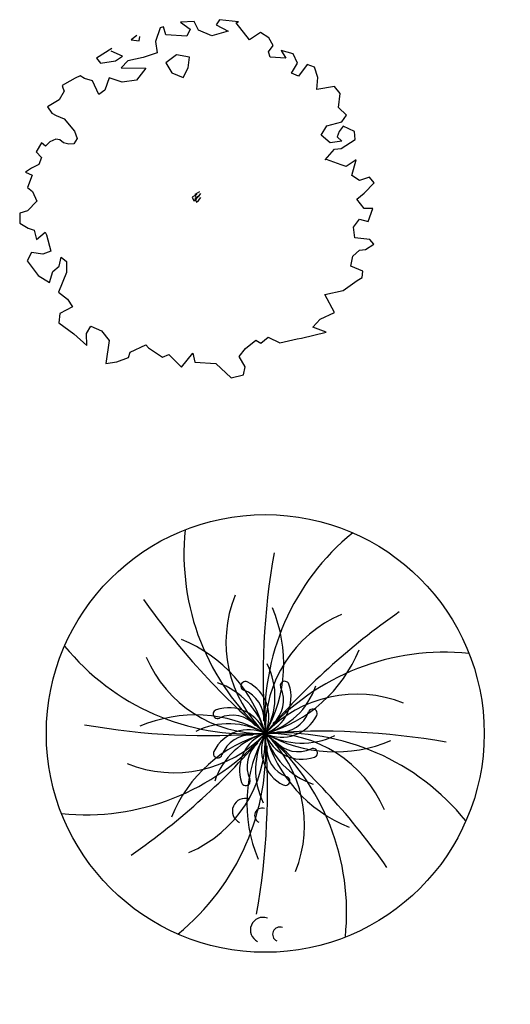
# Model space of a CAD drawing. Header units: feet. Extents: x 1377751 to 1381179, y 448542 to 452320.
# Tile 30 of 135: x 1378009 to 1378037, y 448931 to 448987. Entities that reach past the tile are written whole.
import ezdxf

# ---------------------------------------------------------------- set-up
doc = ezdxf.new("R2010")
doc.units = ezdxf.units.FT
doc.header["$MEASUREMENT"] = 0
for name, color, linetype in [('DIENHOA', 3, 'Continuous'), ('MA- REDBUD TREE', 3, 'Continuous'), ('VG_P_Cells', 3, 'Continuous')]:
    doc.layers.add(name, color=color, linetype=linetype)

# ---------------------------------------------------------------- blocks, each defined once
blk = doc.blocks.new('Cay02_mb')
at = {"layer": 'DIENHOA'}
for p, q in [((-123.4723500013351, 620.0009999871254), (-136.3230000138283, 616.1818499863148)), ((-115.2089999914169, 590.4076499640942), (-123.4723500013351, 620.0009999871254)), ((-9.638999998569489, 639.5705999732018), (-60.12900000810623, 636.7058999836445)), ((-60.12900000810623, 636.7058999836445), (-24.7859999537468, 610.9316999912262)), ((5.967000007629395, 607.1125499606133), (-9.638999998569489, 639.5705999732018)), ((83.53800004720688, 646.2517499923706), (71.60400003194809, 627.6379500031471)), ((71.60400003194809, 627.6379500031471), (115.2089999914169, 604.2491999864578)), ((154.2226499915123, 638.1368999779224), (83.53800004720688, 646.2517499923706)), ((145.0439999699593, 634.3190999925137), (154.2226499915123, 638.1368999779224)), ((194.1556500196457, 571.3159499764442), (145.0439999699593, 634.3190999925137)), ((-221.6969999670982, 587.5442999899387), (-243.2699999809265, 571.3159499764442)), ((-213.8939999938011, 568.4526000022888), (-210.6823499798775, 584.680949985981)), ((-136.3230000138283, 616.1818499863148), (-153.305999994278, 566.0657999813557)), ((-36.72000002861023, 585.1574999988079), (-115.2089999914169, 590.4076499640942)), ((-24.7859999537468, 610.9316999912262), (-36.72000002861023, 585.1574999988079)), ((55.53899997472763, 587.0677499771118), (5.967000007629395, 607.1125499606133)), ((115.2089999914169, 604.2491999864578), (55.53899997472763, 587.0677499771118)), ((235.0080000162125, 598.9990499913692), (194.1556500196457, 571.3159499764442)), ((265.7609999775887, 579.4307999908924), (235.0080000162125, 598.9990499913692)), ((-243.2699999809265, 571.3159499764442), (-213.8939999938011, 568.4526000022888)), ((-153.305999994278, 566.0657999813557), (-146.4209999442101, 524.0645999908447)), ((264.8429999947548, 527.8823999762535), (281.8260000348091, 551.2711499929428)), ((281.8260000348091, 551.2711499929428), (265.7609999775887, 579.4307999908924)), ((-314.4150000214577, 540.2929499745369), (-371.3310000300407, 504.0184499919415)), ((-274.4819999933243, 511.1774999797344), (-316.7099999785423, 529.7926499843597)), ((-316.7099999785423, 529.7926499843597), (-316.7099999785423, 529.7926499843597)), ((-300.6449999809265, 493.9960499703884), (-274.4819999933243, 511.1774999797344)), ((-146.4209999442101, 524.0645999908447), (-198.7469999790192, 506.8817999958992)), ((-74.81699997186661, 516.427649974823), (-115.2089999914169, 486.8356499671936)), ((-27.54000002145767, 508.3127999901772), (-74.81699997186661, 516.427649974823)), ((271.2689999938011, 508.3127999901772), (264.8429999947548, 527.8823999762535)), ((311.6596500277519, 532.6573500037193), (329.1030000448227, 503.5418999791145)), ((355.7250000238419, 519.7688999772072), (311.6596500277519, 532.6573500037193)), ((371.7900000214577, 485.8825500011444), (355.7250000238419, 519.7688999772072)), ((-371.3310000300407, 504.0184499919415), (-356.6429999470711, 485.8825500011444)), ((-356.6429999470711, 485.8825500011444), (-300.6449999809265, 493.9960499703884)), ((-254.7450000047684, 493.9960499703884), (-280.4490000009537, 467.7452999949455)), ((-198.7469999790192, 506.8817999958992), (-254.7450000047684, 493.9960499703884)), ((-115.2089999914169, 486.8356499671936), (-93.17834997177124, 450.0845999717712)), ((-31.67099994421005, 467.7452999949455), (-27.54000002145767, 508.3127999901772)), ((329.1030000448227, 503.5418999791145), (271.2689999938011, 508.3127999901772)), ((349.2990000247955, 448.6522499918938), (371.7900000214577, 485.8825500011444)), ((407.5920000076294, 480.1544999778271), (375.4620000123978, 437.6753999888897)), ((435.1320000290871, 470.608649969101), (407.5920000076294, 480.1544999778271)), ((-431.4599999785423, 438.6298499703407), (-450.2789999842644, 429.561899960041)), ((-414.9359999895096, 428.6060999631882), (-431.4599999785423, 438.6298499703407)), ((-280.4490000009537, 467.7452999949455), (-189.1079999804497, 466.7908499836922)), ((-189.1079999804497, 466.7908499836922), (-223.0753499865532, 422.4014999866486)), ((-93.17834997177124, 450.0845999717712), (-50.94900000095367, 432.9017999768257)), ((-50.94900000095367, 432.9017999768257), (-31.67099994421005, 467.7452999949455)), ((375.4620000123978, 437.6753999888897), (349.2990000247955, 448.6522499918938)), ((447.0660000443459, 432.4252499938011), (435.1320000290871, 470.608649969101)), ((-470.0159999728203, 419.5381499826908), (-498.016350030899, 403.3111499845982)), ((-498.016350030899, 403.3111499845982), (-495.7200000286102, 394.7197499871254)), ((-450.2789999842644, 429.561899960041), (-470.0159999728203, 419.5381499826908)), ((-385.5600000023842, 420.0160499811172), (-414.9359999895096, 428.6060999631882)), ((-362.1510000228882, 369.8999999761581), (-385.5600000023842, 420.0160499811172)), ((-324.0540000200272, 430.9942499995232), (-340.5793499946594, 385.6504499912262)), ((-276.3180000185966, 415.7189999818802), (-324.0540000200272, 430.9942499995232)), ((-223.0753499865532, 422.4014999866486), (-276.3180000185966, 415.7189999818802)), ((442.9350000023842, 388.5137999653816), (447.0660000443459, 432.4252499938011)), ((-490.6709999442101, 381.8326499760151), (-509.4899999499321, 349.8524999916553)), ((-495.7200000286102, 394.7197499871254), (-490.6709999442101, 381.8326499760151)), ((-340.5793499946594, 385.6504499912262), (-362.1510000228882, 369.8999999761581)), ((509.0310000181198, 399.4919999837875), (442.9350000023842, 388.5137999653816)), ((529.6846500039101, 373.7177999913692), (509.0310000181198, 399.4919999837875)), ((523.2600000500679, 322.1707499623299), (529.6846500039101, 373.7177999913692)), ((-534.2760000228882, 335.0578499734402), (-552.1769999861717, 324.0809999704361)), ((-509.4899999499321, 349.8524999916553), (-534.2760000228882, 335.0578499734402)), ((-552.1769999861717, 324.0809999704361), (-535.652999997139, 301.1701499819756)), ((-535.652999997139, 301.1701499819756), (-520.0469999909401, 292.5787499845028)), ((-520.0469999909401, 292.5787499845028), (-490.6709999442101, 279.2150999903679)), ((553.5539999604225, 293.0552999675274), (523.2600000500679, 322.1707499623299)), ((535.652999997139, 269.1913499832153), (553.5539999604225, 293.0552999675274)), ((-490.6709999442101, 279.2150999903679), (-452.1149999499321, 233.8712999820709)), ((480.5730000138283, 254.3953499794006), (535.652999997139, 269.1913499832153)), ((-452.1149999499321, 233.8712999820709), (-442.0183500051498, 207.1426499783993)), ((459.4589999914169, 219.0766499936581), (480.5730000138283, 254.3953499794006)), ((492.5070000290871, 190.9156499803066), (459.4589999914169, 219.0766499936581)), ((525.5550000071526, 232.440299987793), (518.2110000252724, 212.8720499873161)), ((540.7020000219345, 252.0085499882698), (525.5550000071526, 232.440299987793)), ((582.4710000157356, 233.394749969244), (540.7020000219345, 252.0085499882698)), ((584.7660000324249, 203.8027499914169), (582.4710000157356, 233.394749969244)), ((-574.2089999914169, 190.4377499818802), (-593.9460000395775, 157.5058499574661)), ((-559.061999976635, 178.5064499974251), (-574.2089999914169, 190.4377499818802)), ((-543.4573499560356, 194.2568999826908), (-559.061999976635, 178.5064499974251)), ((-520.964999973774, 204.2792999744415), (-543.4573499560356, 194.2568999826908)), ((-507.1949999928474, 202.371749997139), (-520.964999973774, 204.2792999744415)), ((-492.5069999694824, 191.3921999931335), (-507.1949999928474, 202.371749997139)), ((-473.2289999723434, 186.6212999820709), (-492.5069999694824, 191.3921999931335)), ((-454.8689999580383, 187.5743999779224), (-473.2289999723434, 186.6212999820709)), ((-442.0183500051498, 207.1426499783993), (-454.8689999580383, 187.5743999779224)), ((535.194000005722, 197.598149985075), (492.5070000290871, 190.9156499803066)), ((518.2110000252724, 212.8720499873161), (535.194000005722, 197.598149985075)), ((533.3566499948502, 170.3929499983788), (584.7660000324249, 203.8027499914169)), ((-593.9460000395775, 157.5058499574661), (-574.6679999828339, 136.9817999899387)), ((474.147000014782, 127.9124999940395), (508.5719999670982, 167.0516999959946)), ((508.5719999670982, 167.0516999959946), (533.3566499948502, 170.3929499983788)), ((-584.3083500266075, 110.2544999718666), (-610.9303500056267, 97.84394997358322)), ((-574.6679999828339, 136.9817999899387), (-584.3083500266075, 110.2544999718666)), ((479.6549999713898, 129.8227499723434), (474.147000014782, 127.9124999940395)), ((533.8169999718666, 109.7765999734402), (479.6549999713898, 129.8227499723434)), ((552.1769999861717, 103.5719999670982), (533.8169999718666, 109.7765999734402)), ((589.3560000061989, 127.9124999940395), (552.1769999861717, 103.5719999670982)), ((572.371649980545, 69.6829499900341), (589.3560000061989, 127.9124999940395)), ((-610.9303500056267, 97.84394997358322), (-633.8790000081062, 83.046599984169)), ((-633.8790000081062, 83.046599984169), (-609.0929999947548, 71.1152999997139)), ((-609.0929999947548, 71.1152999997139), (-626.077349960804, 25.29629999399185)), ((601.2900000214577, 51.54704999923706), (572.371649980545, 69.6829499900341)), ((638.4690000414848, 63.47969999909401), (601.2900000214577, 51.54704999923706)), ((617.8126500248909, 4.77224999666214), (654.9930000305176, 42.95564997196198)), ((654.9930000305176, 42.95564997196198), (638.4690000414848, 63.47969999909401)), ((-626.077349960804, 25.29629999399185), (-607.2569999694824, 10.97819998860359)), ((-607.2569999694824, 10.97819998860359), (-592.1100000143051, -25.29765000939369)), ((0, 0), (-16.98299998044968, -9.54720002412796)), ((9.596553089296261, 9.266358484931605), (-7.386446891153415, -0.2808415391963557)), ((6.382203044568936, -7.916441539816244), (14.18655312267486, 3.538308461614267)), ((591.1919999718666, -17.66070002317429), (617.8126500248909, 4.77224999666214)), ((-592.1100000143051, -25.29765000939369), (-625.6169999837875, -60.13845002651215)), ((-16.98299998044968, -9.54720002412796), (-11.47499996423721, -23.86665001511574)), ((-11.47499996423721, -23.86665001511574), (-3.214350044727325, -17.18280002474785)), ((-7.386446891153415, -0.2808415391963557), (-1.878446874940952, -14.60029153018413)), ((9.596553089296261, -5.053091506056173), (-7.386446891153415, -14.60029153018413)), ((-7.386446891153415, -14.60029153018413), (-1.878446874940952, -28.91974152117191)), ((-3.214350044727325, -17.18280002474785), (4.590000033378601, -5.728050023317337)), ((-1.878446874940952, -14.60029153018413), (6.382203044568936, -7.916441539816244)), ((-1.878446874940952, -28.91974152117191), (6.382203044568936, -22.23589153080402)), ((6.382203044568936, -22.23589153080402), (14.18655312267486, -10.78114152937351)), ((617.8126500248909, -51.54705002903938), (591.1919999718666, -17.66070002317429)), ((-654.533999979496, -69.20775002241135), (-654.9929999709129, -105.9601500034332)), ((-625.6169999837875, -60.13845002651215), (-654.533999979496, -69.20775002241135)), ((649.944000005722, -51.54705002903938), (617.8126500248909, -51.54705002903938)), ((632.9596500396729, -99.27765002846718), (649.944000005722, -51.54705002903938)), ((-654.9929999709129, -105.9601500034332), (-623.3219999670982, -125.0505000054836)), ((578.7990000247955, -121.2313500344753), (601.2900000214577, -90.68490001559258)), ((601.2900000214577, -90.68490001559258), (632.9596500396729, -99.27765002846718)), ((-623.3219999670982, -125.0505000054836), (-601.2913500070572, -132.2109000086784)), ((-601.2913500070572, -132.2109000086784), (-592.569000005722, -166.5764999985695)), ((-592.569000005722, -166.5764999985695), (-560.4389999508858, -139.8465000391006)), ((-560.4389999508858, -139.8465000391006), (-556.3080000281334, -148.9158000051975)), ((583.8479999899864, -160.847100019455), (578.7990000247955, -121.2313500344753)), ((-556.3080000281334, -148.9158000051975), (-540.2429999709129, -210.0087000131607)), ((638.9280000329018, -166.0986000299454), (583.8479999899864, -160.847100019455)), ((654.5340000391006, -183.7579500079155), (638.9280000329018, -166.0986000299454)), ((-611.847000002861, -214.3044000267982), (-627.9133499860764, -245.3274000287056)), ((-569.6189999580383, -220.9869000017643), (-611.847000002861, -214.3044000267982)), ((-540.2429999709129, -210.0087000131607), (-569.6189999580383, -220.9869000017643)), ((576.9629999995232, -228.623850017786), (600.8296499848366, -206.1909000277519)), ((600.8296499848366, -206.1909000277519), (623.3219999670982, -203.3262000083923)), ((623.3219999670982, -203.3262000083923), (654.5340000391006, -183.7579500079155)), ((-627.9133499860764, -245.3274000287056), (-586.6019999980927, -299.7391500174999)), ((-508.5719999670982, -264.897000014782), (-502.1459999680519, -231.9637500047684)), ((-502.1459999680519, -231.9637500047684), (-481.9499999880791, -248.1921000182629)), ((-481.9499999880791, -248.1921000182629), (-481.9499999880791, -288.7609500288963)), ((569.619000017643, -264.4204500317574), (576.9629999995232, -228.623850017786)), ((-544.8330000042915, -325.9899000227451), (-531.9810000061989, -284.9417999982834)), ((-531.9810000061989, -284.9417999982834), (-508.5719999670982, -264.897000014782)), ((-481.9499999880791, -288.7609500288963), (-511.327349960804, -361.3099500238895)), ((613.2239999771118, -283.5108000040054), (569.619000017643, -264.4204500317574)), ((610.4699999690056, -307.3747500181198), (613.2239999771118, -283.5108000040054)), ((-586.6019999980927, -299.7391500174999), (-544.8330000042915, -325.9899000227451)), ((541.1610000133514, -355.1053500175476), (593.027999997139, -318.3543000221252)), ((593.027999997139, -318.3543000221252), (610.4699999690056, -307.3747500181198)), ((-511.327349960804, -361.3099500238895), (-478.277999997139, -386.6049000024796)), ((472.768649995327, -370.3779000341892), (541.1610000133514, -355.1053500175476)), ((-478.277999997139, -386.6049000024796), (-460.3770000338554, -415.2438000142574)), ((508.1129999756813, -436.2444000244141), (472.768649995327, -370.3779000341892)), ((-460.3770000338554, -415.2438000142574), (-506.2770000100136, -440.0635499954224)), ((455.7856499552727, -461.5407000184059), (508.1129999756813, -436.2444000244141)), ((-506.2770000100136, -440.0635499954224), (-510.8669999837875, -474.9043500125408)), ((428.7060000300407, -490.6548000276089), (455.7856499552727, -461.5407000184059)), ((-510.8669999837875, -474.9043500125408), (-455.3293499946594, -514.9980000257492)), ((-407.5920000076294, -513.5656500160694), (-391.5270000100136, -487.3149000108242)), ((-391.5270000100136, -487.3149000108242), (-352.5120000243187, -504.4963500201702)), ((-352.5120000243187, -504.4963500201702), (-324.5143499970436, -539.8164000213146)), ((386.9370000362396, -531.7015500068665), (477.3600000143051, -508.7934000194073)), ((477.3600000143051, -508.7934000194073), (428.7060000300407, -490.6548000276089)), ((-455.3293499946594, -514.9980000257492), (-407.1330000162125, -558.4315500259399)), ((-407.1330000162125, -558.4315500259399), (-407.5920000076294, -513.5656500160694)), ((-324.5143499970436, -539.8164000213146), (-335.9879999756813, -624.2967000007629)), ((179.9266499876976, -569.8863000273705), (217.5660000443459, -538.8633000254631)), ((217.5660000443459, -538.8633000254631), (236.3850000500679, -549.3622500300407)), ((236.3850000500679, -549.3622500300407), (263.9250000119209, -527.8837500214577)), ((263.9250000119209, -527.8837500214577), (306.6119999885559, -548.8843500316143)), ((306.6119999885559, -548.8843500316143), (370.4116500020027, -534.0897000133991)), ((370.4116500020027, -534.0897000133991), (386.9370000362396, -531.7015500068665)), ((-246.4829999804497, -583.249949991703), (-188.1899999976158, -555.5668500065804)), ((-188.1899999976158, -555.5668500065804), (-179.0099999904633, -566.5450500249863)), ((-179.0099999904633, -566.5450500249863), (-126.6839999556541, -601.3872000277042)), ((156.5189999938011, -599.4783000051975), (179.9266499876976, -569.8863000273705)), ((-335.9879999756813, -624.2967000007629), (-296.0563499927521, -618.5699999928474)), ((-296.0563499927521, -618.5699999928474), (-253.3693500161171, -602.819550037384)), ((-253.3693500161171, -602.819550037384), (-246.4829999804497, -583.249949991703)), ((-126.6839999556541, -601.3872000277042), (-103.7353500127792, -591.3648000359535)), ((-103.7353500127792, -591.3648000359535), (-57.375, -638.6148000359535)), ((-57.375, -638.6148000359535), (-15.14699995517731, -586.5912000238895)), ((-15.14699995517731, -586.5912000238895), (-7.804349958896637, -620.0010000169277)), ((178.0920000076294, -636.7072499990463), (156.5189999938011, -599.4783000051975)), ((-7.804349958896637, -620.0010000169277), (70.22699999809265, -624.7746000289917)), ((70.22699999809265, -624.7746000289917), (126.6826500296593, -677.2761000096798)), ((172.5839999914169, -666.2979000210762), (178.0920000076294, -636.7072499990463)), ((126.6826500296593, -677.2761000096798), (172.5839999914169, -666.2979000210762))]:
    blk.add_line(p, q, dxfattribs=at)
blk = doc.blocks.new('REDBUD TREE')
at = {"layer": 'MA- REDBUD TREE'}
blk.add_circle((-7.599592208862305e-07, -1.083244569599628e-07), 12.38143709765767, dxfattribs=at)
for centre, radius, start, end in [((10.09679871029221, 8.925761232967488), 13.4764451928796, 166.7839444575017, 221.4772893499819), ((13.45098098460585, -0.8280491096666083), 13.4764451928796, 121.7839444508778, 176.477289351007), ((40.37344693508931, -1.985095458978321), 40.42222015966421, 162.6337178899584, 177.1851285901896), ((29.9520122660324, 27.14466415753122), 40.42222015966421, 207.6337178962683, 222.1851285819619), ((5.505666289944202, 4.498087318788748), 7.109511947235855, 150.7911959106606, 219.248556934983), ((-6.426712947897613, 4.817568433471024), 8.031911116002, 323.1441730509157, 15.73055402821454), ((0.828048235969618, 13.45098163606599), 13.4764451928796, 211.7839444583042, 266.477289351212), ((7.073721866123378, -0.7124664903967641), 7.109511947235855, 105.7911959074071, 174.2485569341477), ((-7.950907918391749, -1.137836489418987), 8.031911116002, 8.144173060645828, 60.73055403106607), ((27.14466350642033, -29.95201313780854), 40.42222015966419, 117.6337178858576, 132.185128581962), ((0.7124656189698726, 7.073722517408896), 7.109511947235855, 195.7911959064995, 264.2485569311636), ((-1.13783714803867, 7.950907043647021), 8.031911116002, 278.1441730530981, 330.7305540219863), ((-3.346901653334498, 2.521416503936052), 4.190380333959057, 323.0071428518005, 19.00812947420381), ((8.925760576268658, -10.09679957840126), 13.4764451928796, 76.78394446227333, 131.4772893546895), ((-4.149527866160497, -0.5837056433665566), 4.190380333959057, 8.007142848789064, 64.00812946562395), ((-0.7796182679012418, 2.808661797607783), 0.2516760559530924, 56.55293996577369, 242.6542555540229), ((-1.852807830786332, 1.183989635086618), 2.198800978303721, 327.4204115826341, 56.55293996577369), ((1.434750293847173, 2.537296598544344), 0.2516760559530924, 11.55293997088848, 197.6542555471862), ((-1.686730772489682, 1.054601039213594), 1.723059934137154, 348.2134760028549, 62.65425555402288), ((-0.4729260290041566, 2.147339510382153), 2.198800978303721, 282.4204115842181, 11.55293997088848), ((-0.58370630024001, 4.149526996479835), 4.190380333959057, 278.0071428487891, 334.0081294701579), ((-0.4469833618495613, 1.938413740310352), 1.723059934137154, 303.2134760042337, 17.65425554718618), ((1.985094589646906, 40.37344759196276), 40.42222015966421, 252.633717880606, 267.1851285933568), ((-2.537297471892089, 1.434750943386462), 0.2516760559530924, 101.5529399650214, 287.6542555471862), ((-2.147340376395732, -0.4729253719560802), 2.198800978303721, 12.4204115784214, 101.5529399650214), ((-4.817569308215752, -6.426712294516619), 8.031911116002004, 53.14417306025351, 105.7305540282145), ((-1.93841461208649, -0.4469827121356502), 1.723059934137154, 33.21347599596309, 107.6542555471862), ((4.498086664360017, -5.505667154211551), 7.109511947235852, 60.79119589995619, 129.2485569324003), ((-2.521417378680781, -3.346901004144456), 4.19038033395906, 53.00714285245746, 109.0081294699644), ((1.183988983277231, 1.852806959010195), 2.19880097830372, 237.4204115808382, 326.5529399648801), ((1.054600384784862, 1.6867298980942), 1.723059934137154, 258.2134760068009, 332.6542555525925), ((2.80866114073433, 0.7796174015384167), 0.2516760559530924, 326.5529399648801, 152.6542555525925), ((-1.183990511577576, -1.85280717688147), 2.198800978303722, 57.42041158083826, 146.5529399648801), ((-1.054601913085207, -1.686730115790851), 1.723059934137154, 78.21347600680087, 152.6542555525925), ((-8.925762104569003, 10.09679936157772), 13.47644519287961, 256.7839444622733, 311.4772893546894), ((-27.14466502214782, 29.95201292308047), 40.42222015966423, 297.6337178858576, 312.185128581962), ((-4.49808819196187, 5.50566693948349), 7.109511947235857, 240.7911958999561, 309.2485569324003), ((-13.45098250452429, 0.8280488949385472), 13.47644519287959, 301.7839444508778, 356.477289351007), ((1.137835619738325, -7.950907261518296), 8.031911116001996, 98.14417305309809, 150.7305540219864), ((-7.073723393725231, 0.7124662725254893), 7.109511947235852, 285.7911959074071, 354.2485569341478), ((0.5837047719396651, -4.149527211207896), 4.190380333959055, 98.00714284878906, 154.0081294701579), ((-40.37344846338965, 1.985095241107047), 40.42222015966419, 342.6337178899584, 357.1851285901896), ((0.4729245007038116, -2.147339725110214), 2.19880097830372, 102.4204115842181, 191.5529399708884), ((6.42671142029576, -4.817568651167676), 8.031911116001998, 143.1441730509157, 195.7305540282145), ((0.4469818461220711, -1.938413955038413), 1.723059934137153, 123.2134760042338, 197.6542555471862), ((3.346900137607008, -2.521416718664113), 4.190380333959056, 143.0071428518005, 199.0081294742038), ((1.852806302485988, -1.183989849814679), 2.19880097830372, 147.4204115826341, 236.5529399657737), ((-10.09680023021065, -8.92576144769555), 13.4764451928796, 346.7839444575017, 41.47728934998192), ((-5.505667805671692, -4.498087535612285), 7.109511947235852, 330.7911959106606, 39.24855693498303), ((-29.95201379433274, -27.14466437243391), 40.42222015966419, 27.63371789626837, 42.18512858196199), ((-0.8280497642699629, -13.45098185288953), 13.4764451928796, 31.78394445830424, 86.47728935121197), ((-0.7124671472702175, -7.073722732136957), 7.109511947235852, 15.79119590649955, 84.24855693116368), ((-1.985096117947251, -40.37344780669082), 40.42222015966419, 72.63371788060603, 87.18512859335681), ((2.14733885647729, 0.4729251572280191), 2.19880097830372, 192.4204115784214, 281.5529399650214), ((4.149526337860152, 0.5837054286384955), 4.190380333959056, 188.007142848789, 244.0081294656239), ((7.950906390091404, 1.137836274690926), 8.031911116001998, 188.1441730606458, 240.7305540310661), ((2.521415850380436, 3.346900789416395), 4.190380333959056, 233.0071428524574, 289.0081294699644), ((4.817567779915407, 6.426712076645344), 8.031911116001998, 233.1441730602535, 285.7305540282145), ((1.938413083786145, 0.4469824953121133), 1.723059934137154, 213.2134759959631, 287.6542555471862), ((-2.808662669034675, -0.7796176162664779), 0.2516760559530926, 146.5529399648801, 332.6542555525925), ((1.686729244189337, -1.054601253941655), 1.723059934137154, 168.2134760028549, 242.6542555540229), ((2.537295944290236, -1.434751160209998), 0.2516760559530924, 281.5529399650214, 107.6542555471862), ((-1.434751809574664, -2.537296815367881), 0.2516760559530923, 191.5529399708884, 17.65425554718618), ((0.7796167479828, -2.808662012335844), 0.2516760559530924, 236.5529399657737, 62.65425555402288)]:
    blk.add_arc(centre, radius, start, end, dxfattribs=at)
blk = doc.blocks.new('TREE - DECIDUOUS')
at = {"color": 0, "linetype": 'ByBlock'}
blk.add_arc((-0.003675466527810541, -0.00872805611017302), 0.002978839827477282, 149.7766185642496, 324.2421169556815, dxfattribs=at)
blk = doc.blocks.new('Bayberry')
at = {"layer": 'VG_P_Cells'}
for p, xscale, yscale, zscale in [((-0.003410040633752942, -0.0006137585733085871, 839.961), 240, 240, 240), ((0.03836892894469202, 0.01329299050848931, 694.9186819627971), 138.9901895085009, 138.9901895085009, 138.9901895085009)]:
    blk.add_blockref('TREE - DECIDUOUS', p, dxfattribs=dict(at, xscale=xscale, yscale=yscale, zscale=zscale))

msp = doc.modelspace()

# ---------------------------------------------------------------- block references
at = {"layer": 'VG_P_Cells', "xscale": 0.0153014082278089, "yscale": 0.0153014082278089, "zscale": 0.0153014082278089}
msp.add_blockref('Cay02_mb', (1378018.913633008, 448977.1261644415), dxfattribs=at)
at = {"layer": 'VG_P_Cells'}
for name, p, rotation in [('REDBUD TREE', (1378022.781849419, 448946.6358205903), 7.321971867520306), ('Bayberry', (1378023.854894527, 448941.73960127, 839.961), 280.1212023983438), ('Bayberry', (1378024.87301225, 448935.0137079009, 1665.702530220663), 280.1212023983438)]:
    msp.add_blockref(name, p, dxfattribs=dict(at, rotation=rotation))

doc.saveas('drawing.dxf')
